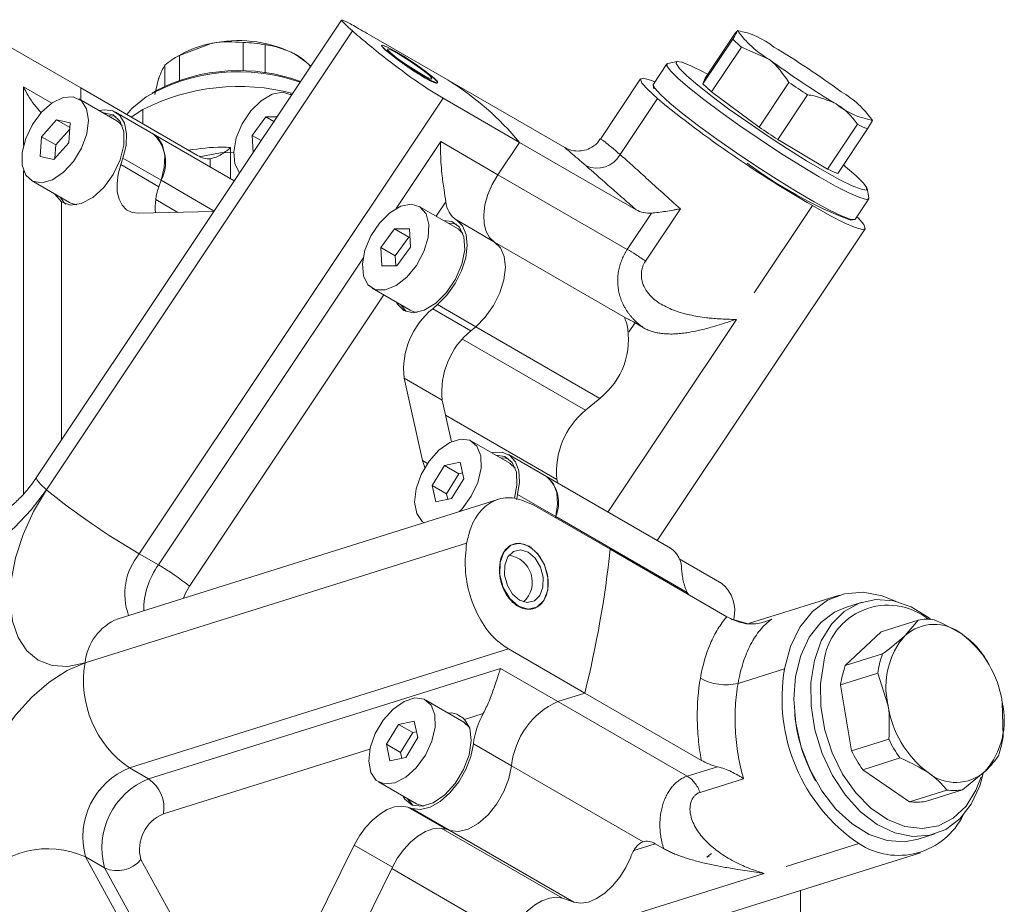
# Model space of a CAD drawing. Header units: millimetres. Extents: x 10 to 831, y 10 to 584.
# Tile 4 of 31: x 181 to 254, y 153 to 218. Entities that reach past the tile are written whole.
import ezdxf

# ---------------------------------------------------------------- set-up
doc = ezdxf.new("R2010")
doc.units = ezdxf.units.MM
doc.linetypes.add('SLD-Solido', pattern=[0])

msp = doc.modelspace()

# ---------------------------------------------------------------- linework, layer by layer
at = {"color": 7, "linetype": 'SLD-Solido', "lineweight": 15}
for p, q in [((205.213, 218.407), (182.586, 184.508)), ((206.015, 217.607), (183.334, 183.626)), ((234.569, 217.625), (234.381, 217.427)), ((197.917, 214.641), (197.917, 216.751)), ((213.109, 213.954), (207.452, 217.22)), ((231.993, 213.682), (234.205, 216.995)), ((234.381, 217.427), (232.17, 214.114)), ((185.882, 213.378), (180.225, 216.643)), ((195.559, 216.681), (193.2, 215.794)), ((199.559, 216.573), (199.559, 214.506)), ((208.179, 216.546), (208.169, 216.532)), ((234.849, 216.408), (232.637, 213.094)), ((236.884, 215.515), (234.849, 216.408)), ((193.306, 215.862), (192.952, 215.658)), ((193.2, 215.794), (193.2, 213.955)), ((201.805, 215.855), (201.792, 215.862)), ((230.077, 215.334), (229.388, 215.2)), ((192.113, 213.511), (192.113, 215.062)), ((229.315, 215.158), (228.32, 213.667)), ((191.652, 214.052), (191.361, 212.901)), ((221.751, 208.965), (213.109, 213.954)), ((227.377, 214.057), (224.399, 209.595)), ((232.17, 214.114), (231.993, 213.682)), ((185.882, 213.378), (185.882, 212.491)), ((194.524, 208.389), (185.882, 213.378)), ((191.538, 213.208), (191.184, 213.003)), ((212.328, 213.756), (212.337, 213.77)), ((228.309, 213.583), (228.365, 213.309)), ((232.637, 213.094), (236.154, 210.481)), ((236.154, 210.481), (238.366, 213.794)), ((188.559, 210.946), (185.73, 212.579)), ((212.742, 212.613), (190.222, 178.874)), ((201.515, 212.867), (201.438, 212.911)), ((218.399, 209.348), (212.742, 212.613)), ((228.624, 212.587), (225.859, 208.446)), ((239.756, 212.87), (237.544, 209.557)), ((189.623, 211.218), (190.478, 211.779)), ((184.079, 211.014), (182.973, 209.769)), ((185.087, 210.793), (184.079, 211.014)), ((185.064, 210.446), (184.079, 211.014)), ((191.284, 209.95), (188.455, 211.583)), ((199.604, 211.242), (198.588, 209.866)), ((200.438, 211.253), (199.604, 211.242)), ((200.201, 210.898), (199.604, 211.242)), ((244.56, 210.981), (244.195, 210.351)), ((185.054, 210.306), (184.033, 209.157)), ((184.988, 209.326), (185.087, 210.793)), ((241.238, 207.375), (243.449, 210.688)), ((244.195, 210.351), (241.984, 207.038)), ((182.973, 209.769), (182.874, 208.302)), ((184.033, 209.157), (182.973, 209.769)), ((197.264, 206.498), (191.284, 209.95)), ((198.588, 209.866), (198.667, 208.599)), ((199.255, 209.481), (198.588, 209.866)), ((237.544, 209.557), (241.238, 207.375)), ((183.882, 208.081), (184.988, 209.326)), ((184.033, 209.157), (183.967, 208.177)), ((216.804, 206.957), (212.561, 209.406)), ((218.399, 209.348), (216.804, 206.957)), ((227.042, 204.359), (218.399, 209.348)), ((182.874, 208.302), (183.882, 208.081)), ((189.004, 208.173), (188.845, 207.7)), ((191.832, 206.54), (189.004, 208.173)), ((191.673, 206.068), (188.845, 207.7)), ((191.832, 206.54), (191.673, 206.068)), ((226.389, 201.423), (216.804, 206.957)), ((182.231, 206.516), (185.059, 204.884)), ((244.296, 205.249), (244.156, 205.936)), ((183.966, 205.514), (184.467, 204.945)), ((243.291, 203.674), (244.286, 205.165)), ((213.8, 202.978), (210.971, 204.611)), ((230.322, 204.432), (227.737, 200.559)), ((235.785, 198.196), (240.103, 204.666)), ((190.166, 204.103), (195.681, 204.22)), ((195.681, 204.22), (195.745, 204.223)), ((216.546, 201.97), (213.718, 203.602)), ((226.389, 201.423), (228.182, 204.11)), ((242.942, 203.579), (243.217, 203.633)), ((209.137, 202.942), (208.121, 201.565)), ((210.237, 202.956), (209.137, 202.942)), ((210.198, 202.329), (209.137, 202.942)), ((210.322, 201.594), (210.237, 202.956)), ((228.6, 179.863), (244.012, 202.954)), ((210.198, 202.329), (209.182, 200.953)), ((210.276, 202.33), (210.198, 202.329)), ((208.121, 201.565), (208.206, 200.203)), ((209.182, 200.953), (208.121, 201.565)), ((209.306, 200.217), (210.322, 201.594)), ((226.299, 196.34), (216.546, 201.97)), ((209.182, 200.953), (209.228, 200.216)), ((208.206, 200.203), (209.306, 200.217)), ((207.472, 198.548), (210.3, 196.916)), ((212.326, 197.33), (211.969, 197.03)), ((214.798, 195.397), (211.969, 197.03)), ((215.154, 195.697), (212.326, 197.33)), ((215.154, 195.697), (214.798, 195.397)), ((215.154, 195.697), (224.347, 190.39)), ((227.577, 195.631), (226.962, 195.985)), ((209.841, 191.89), (211.203, 185.786)), ((212.669, 190.258), (209.841, 191.89)), ((212.669, 190.258), (213.356, 187.181)), ((223.301, 189.511), (224.347, 190.39)), ((217.679, 185.589), (214.851, 187.222)), ((220.404, 184.594), (217.576, 186.227)), ((212.836, 185.418), (211.933, 183.941)), ((214.004, 185.668), (212.836, 185.418)), ((213.896, 184.806), (212.836, 185.418)), ((214.269, 184.441), (214.004, 185.668)), ((213.896, 184.806), (212.994, 183.329)), ((214.177, 184.866), (213.896, 184.806)), ((211.933, 183.941), (212.199, 182.714)), ((212.994, 183.329), (211.933, 183.941)), ((213.367, 182.964), (214.269, 184.441)), ((229.597, 179.287), (220.404, 184.594)), ((221.229, 184.118), (221.172, 184.371)), ((212.994, 183.329), (213.086, 182.904)), ((221.084, 181.63), (218.255, 183.263)), ((216.8, 182.9), (188.644, 174.067)), ((212.199, 182.714), (213.367, 182.964)), ((225.124, 179.208), (219.467, 182.473)), ((221.084, 181.63), (221.065, 181.551)), ((230.837, 176), (221.084, 181.63)), ((214.481, 179.664), (186.198, 170.791)), ((217.975, 179.6), (217.953, 179.593)), ((191.636, 178.057), (190.222, 178.874)), ((233.766, 174.219), (225.124, 179.208)), ((233.386, 176.687), (230.244, 178.501)), ((230.936, 175.853), (230.837, 176)), ((242.123, 175.82), (235.457, 173.729)), ((243.801, 175.298), (242.56, 174.909)), ((219.45, 174.823), (219.472, 174.83)), ((188.644, 174.067), (188.639, 174.065)), ((188.734, 174.093), (188.644, 174.067)), ((234.222, 174.001), (235.358, 173.698)), ((247.951, 173.964), (245.193, 173.099)), ((246.973, 172.818), (247.951, 173.964)), ((245.193, 173.099), (242.548, 170.591)), ((217.579, 171.831), (189.496, 163.021)), ((223.236, 168.565), (217.579, 171.831)), ((242.548, 170.591), (245.305, 171.456)), ((253.207, 170.643), (253.135, 170.773)), ((190.911, 162.204), (217.003, 170.39)), ((221.246, 167.941), (217.003, 170.39)), ((238.045, 170.361), (234.598, 169.279)), ((244.953, 170.031), (242.196, 169.166)), ((245.708, 167.699), (244.953, 170.031)), ((242.196, 169.166), (243.016, 164.285)), ((214.277, 166.412), (211.449, 168.045)), ((223.236, 168.565), (221.246, 167.941)), ((230.831, 162.407), (221.246, 167.941)), ((231.878, 163.576), (223.236, 168.565)), ((254.175, 167.886), (254.241, 165.337)), ((210.601, 166.491), (209.433, 166.241)), ((210.867, 165.263), (210.601, 166.491)), ((215.715, 167.05), (214.327, 166.615)), ((238.79, 167.034), (238.796, 166.975)), ((209.433, 166.241), (208.531, 164.764)), ((210.494, 165.629), (209.433, 166.241)), ((210.775, 165.689), (210.494, 165.629)), ((210.494, 165.629), (209.591, 164.152)), ((209.965, 163.786), (210.867, 165.263)), ((243.016, 164.285), (245.773, 165.15)), ((208.531, 164.764), (208.796, 163.537)), ((209.591, 164.152), (208.531, 164.764)), ((217.809, 163.173), (214.981, 164.805)), ((208.796, 163.537), (209.965, 163.786)), ((209.591, 164.152), (209.683, 163.726)), ((246.6, 163.752), (243.842, 162.887)), ((190.911, 162.204), (189.496, 163.021)), ((227.562, 157.542), (217.809, 163.173)), ((230.831, 162.407), (233.067, 163.109)), ((243.842, 162.887), (247.307, 160.513)), ((252.911, 162.767), (251.243, 161.405)), ((235.004, 162.219), (231.78, 161.207)), ((240.326, 162.097), (240.355, 162.046)), ((207.949, 161.983), (210.777, 160.35)), ((247.307, 160.513), (250.065, 161.379)), ((251.243, 161.405), (248.486, 160.54)), ((210.104, 160.738), (210.484, 160.25)), ((210.41, 160.013), (210.124, 160.112)), ((212.953, 158.479), (210.124, 160.112)), ((213.239, 158.381), (210.41, 160.013)), ((213.239, 158.381), (212.953, 158.479)), ((213.239, 158.381), (222.431, 153.074)), ((247.948, 157.735), (249.189, 158.124)), ((206.149, 157.3), (202.333, 149.571)), ((208.978, 155.667), (206.149, 157.3)), ((229.08, 157.05), (228.466, 157.405)), ((238.157, 155.72), (243.543, 157.41)), ((186.239, 156.424), (198.737, 133.67)), ((187.653, 155.607), (186.239, 156.424)), ((223.94, 149.155), (248.109, 156.737)), ((232.451, 156.509), (232.334, 156.395)), ((199.266, 134.466), (187.653, 155.607)), ((208.978, 155.667), (205.161, 147.938)), ((221.573, 150.517), (236.526, 155.208)), ((221.592, 153.362), (222.431, 153.074))]:
    msp.add_line(p, q, dxfattribs=at)
at = {"color": 8, "linetype": 'SLD-Solido', "lineweight": 15}
for p, q in [((183.743, 212.255), (181.639, 213.47)), ((181.639, 209.121), (181.639, 213.47)), ((190.478, 211.779), (190.478, 210.724)), ((196.992, 208.969), (196.992, 206.655)), ((209.258, 204.458), (212.561, 209.406)), ((195.467, 207.535), (195.467, 208.135)), ((181.639, 183.302), (181.639, 207.27)), ((191.832, 206.54), (195.773, 204.265)), ((191.441, 205.112), (193.081, 204.165)), ((184.467, 204.945), (184.467, 187.326)), ((212.942, 204.953), (212.229, 203.885)), ((191.636, 178.057), (206.801, 200.776)), ((208.335, 198.05), (193.932, 176.473)), ((224.953, 181.968), (234.477, 196.237)), ((226.962, 195.985), (226.514, 195.314)), ((214.173, 194.78), (223.301, 189.511)), ((212.92, 189.135), (221.172, 184.371)), ((211.58, 185.568), (211.203, 185.786)), ((207.317, 164.416), (192.01, 159.614)), ((212.601, 158.552), (221.592, 153.362)), ((228.466, 157.405), (226.877, 156.907)), ((190.342, 156.235), (197.068, 143.99)), ((208.928, 155.567), (217.617, 150.55))]:
    msp.add_line(p, q, dxfattribs=at)
at = {"color": 7, "linetype": 'SLD-Solido', "lineweight": 15, "flags": 128}
for points in [[(208.49, 216.178), (209.047, 215.733), (209.787, 215.201), (210.6, 214.662), (211.36, 214.198), (211.953, 213.88), (212.287, 213.757), (212.313, 213.848), (212.026, 214.137), (211.47, 214.582), (210.729, 215.115), (209.916, 215.654), (209.156, 216.117), (208.563, 216.435), (208.229, 216.558), (208.203, 216.468), (208.49, 216.178)], [(208.844, 215.974), (209.289, 215.618), (209.882, 215.192), (210.532, 214.761), (211.14, 214.39), (211.614, 214.136), (211.882, 214.037), (211.902, 214.11), (211.672, 214.341), (211.227, 214.697), (210.635, 215.123), (209.985, 215.555), (209.376, 215.925), (208.902, 216.179), (208.635, 216.278), (208.614, 216.206), (208.844, 215.974)], [(232.352, 214.387), (232.019, 214.565), (231.098, 215.019), (230.439, 215.279), (230.07, 215.333), (230.008, 215.179), (230.254, 214.825), (230.798, 214.284)], [(230.153, 214.088), (229.59, 214.645), (229.322, 215.018), (229.361, 215.192), (229.388, 215.2)], [(228.43, 213.833), (228.101, 213.965), (227.577, 214.106), (227.366, 214.032), (227.475, 213.746), (227.899, 213.258), (228.624, 212.587)], [(244.296, 205.249), (244.298, 205.193), (244.106, 205.121), (243.615, 205.256), (242.845, 205.591), (241.827, 206.114), (240.604, 206.802), (239.225, 207.628), (237.747, 208.557), (236.23, 209.553), (234.736, 210.573), (233.327, 211.576), (232.06, 212.522), (230.987, 213.371), (230.153, 214.088)], [(230.798, 214.284), (231.617, 213.582), (232.675, 212.748), (233.925, 211.819), (235.312, 210.836), (236.777, 209.841), (238.255, 208.879), (239.681, 207.991), (240.994, 207.215), (242.135, 206.587), (243.055, 206.133), (243.714, 205.873), (244.083, 205.819), (244.146, 205.972), (243.9, 206.327), (243.355, 206.868), (242.537, 207.57), (242.409, 207.674)], [(228.32, 213.667), (228.308, 213.64), (228.423, 213.365), (228.84, 212.897), (229.543, 212.257), (230.502, 211.47), (231.677, 210.568), (233.022, 209.589), (234.481, 208.571), (235.994, 207.559), (237.5, 206.591), (238.936, 205.709), (240.243, 204.948), (241.369, 204.339), (242.268, 203.908), (242.901, 203.672), (243.245, 203.64), (243.291, 203.674)], [(183.781, 206.584), (184.593, 207.132), (185.338, 207.942), (185.937, 208.926), (186.323, 209.977), (186.455, 210.982), (186.32, 211.831), (185.93, 212.433), (185.33, 212.722), (184.583, 212.667), (183.771, 212.274), (182.982, 211.586), (182.301, 210.676), (181.801, 209.644), (181.539, 208.602), (181.54, 207.662), (181.806, 206.927), (182.308, 206.475), (182.991, 206.357), (183.781, 206.584)], [(190.718, 212.713), (189.679, 211.85), (189.298, 211.405)], [(201.514, 212.864), (201.486, 212.882), (200.836, 213.075), (200.062, 212.921), (199.247, 212.438), (198.481, 211.677), (197.845, 210.722), (197.409, 209.676), (197.22, 208.651), (197.298, 207.76), (197.636, 207.099)], [(187.237, 211.709), (187.631, 211.768), (188.264, 211.674), (188.771, 211.331), (189.116, 210.764), (189.274, 210.012), (189.236, 209.128), (189.004, 208.173)], [(187.532, 211.539), (187.59, 211.541), (188.291, 211.388), (188.803, 210.898), (189.073, 210.121), (189.073, 209.138), (188.803, 208.05), (188.291, 206.969), (187.59, 206.006), (186.772, 205.262), (185.922, 204.811), (185.126, 204.702), (184.467, 204.945), (184.467, 204.945)], [(188.499, 211.25), (188.368, 211.292), (187.886, 211.334)], [(188.96, 210.569), (188.759, 210.8), (188.559, 210.946)], [(191.832, 206.54), (192.065, 207.495), (192.103, 208.379), (191.944, 209.131), (191.599, 209.699), (191.284, 209.95)], [(197.218, 208.631), (196.237, 208.564), (194.792, 208.309)], [(188.845, 207.7), (188.655, 206.989), (188.569, 206.307), (188.593, 205.681), (188.724, 205.134), (188.957, 204.689), (189.284, 204.361), (189.693, 204.163), (190.166, 204.103)], [(216.804, 206.957), (216.383, 206.236), (216.058, 205.479), (215.841, 204.72), (215.744, 203.992), (215.769, 203.326), (215.917, 202.751), (216.179, 202.292), (216.546, 201.97)], [(216.804, 206.957), (216.383, 206.236), (216.058, 205.479), (215.841, 204.72), (215.744, 203.992), (215.769, 203.326), (215.917, 202.751), (216.179, 202.292), (216.546, 201.97)], [(184.386, 205.272), (184.664, 204.876), (184.766, 204.784)], [(185.059, 204.884), (185.137, 204.843), (185.586, 204.724)], [(207.169, 198.798), (207.729, 198.438), (208.451, 198.419), (209.256, 198.742), (210.058, 199.372), (210.769, 200.242), (211.312, 201.257), (211.629, 202.306), (211.685, 203.277), (211.474, 204.064), (211.019, 204.582), (210.369, 204.774), (209.595, 204.62), (208.78, 204.137), (208.014, 203.376), (207.378, 202.421), (206.942, 201.375), (206.753, 200.351), (206.831, 199.46), (207.169, 198.798)], [(240.103, 204.666), (241.398, 203.944), (242.474, 203.396), (243.289, 203.045), (243.812, 202.904), (244.023, 202.978), (243.915, 203.265), (243.49, 203.753), (243.402, 203.84)], [(213.718, 203.602), (214.165, 203.17), (214.441, 202.526), (214.524, 201.716), (214.41, 200.797), (214.106, 199.832), (213.634, 198.89), (213.026, 198.036), (212.326, 197.33)], [(212.773, 203.571), (213.394, 203.483), (213.952, 203.063), (214.278, 202.342), (214.337, 201.396), (214.124, 200.321), (213.661, 199.229), (212.995, 198.231), (212.196, 197.432), (211.345, 196.913), (210.53, 196.728), (209.836, 196.895), (209.333, 197.398), (209.273, 197.508)], [(213.74, 203.282), (213.511, 203.346), (213.127, 203.367)], [(214.201, 202.601), (213.847, 202.949), (213.8, 202.978)], [(216.546, 201.97), (216.994, 201.537), (217.269, 200.893), (217.353, 200.083), (217.239, 199.164), (216.935, 198.199), (216.463, 197.257), (215.855, 196.403), (215.154, 195.697)], [(215.154, 195.697), (215.855, 196.403), (216.463, 197.257), (216.935, 198.199), (217.239, 199.164), (217.353, 200.083), (217.269, 200.893), (216.994, 201.537), (216.546, 201.97)], [(209.627, 197.304), (209.977, 196.841), (210.007, 196.816)], [(210.3, 196.916), (210.557, 196.805), (210.827, 196.756)], [(213.963, 182.01), (214.153, 182.212), (214.824, 183.133), (215.307, 184.169), (215.552, 185.208), (215.531, 186.136), (215.247, 186.854), (214.73, 187.283), (214.037, 187.377), (213.242, 187.126), (212.432, 186.556), (211.695, 185.731), (211.11, 184.738), (210.74, 183.686), (210.74, 183.686)], [(216.358, 186.352), (216.428, 186.369), (217.105, 186.393), (217.675, 186.163), (218.098, 185.696), (218.346, 185.024), (218.399, 184.193), (218.255, 183.263)], [(216.653, 186.182), (217.301, 186.084), (217.85, 185.65), (218.165, 184.919), (218.213, 183.965), (218.021, 182.987)], [(211.203, 185.786), (211.379, 185.28), (211.387, 185.263)], [(217.619, 185.893), (217.39, 185.957), (217.006, 185.978)], [(218.081, 185.213), (218.075, 185.221), (217.679, 185.589)], [(221.084, 181.63), (221.228, 182.561), (221.174, 183.391), (220.927, 184.063), (220.503, 184.53), (220.404, 184.594)], [(183.334, 183.626), (182.207, 182.125), (180.961, 180.815), (179.642, 179.742), (178.296, 178.946), (176.97, 178.454), (175.712, 178.283), (174.567, 178.44), (173.576, 178.92), (172.773, 179.704), (172.187, 180.766), (171.839, 182.068)], [(186.198, 170.791), (184.931, 170.541), (183.764, 170.612), (182.737, 171.002), (181.886, 171.697), (181.241, 172.672), (180.824, 173.894), (180.65, 175.321), (180.725, 176.901), (181.046, 178.581), (181.602, 180.302), (182.374, 182.003), (183.334, 183.626)], [(210.74, 183.686), (210.627, 182.689), (210.782, 181.855), (211.188, 181.274), (211.351, 181.16)], [(218.255, 183.263), (218.193, 182.982), (218.179, 182.907)], [(216.956, 178.235), (216.94, 177.309), (217.195, 176.369), (217.684, 175.557), (218.33, 174.998), (219.037, 174.776), (219.695, 174.925), (220.206, 175.424), (220.491, 176.194), (220.507, 177.121), (220.252, 178.061), (219.764, 178.873), (219.117, 179.432), (218.411, 179.654), (217.752, 179.504), (217.241, 179.006), (216.956, 178.235)], [(217.309, 178.031), (217.297, 177.29), (217.501, 176.538), (217.892, 175.889), (218.409, 175.441), (218.974, 175.264), (219.501, 175.383), (219.91, 175.782), (220.138, 176.399), (220.151, 177.139), (219.946, 177.892), (219.556, 178.541), (219.038, 178.989), (218.473, 179.166), (217.946, 179.047), (217.537, 178.648), (217.309, 178.031)], [(246.322, 175.347), (245.28, 175.774), (243.864, 176.035), (242.496, 175.921), (241.229, 175.436), (240.111, 174.6), (239.185, 173.444), (238.488, 172.012), (238.045, 170.361)], [(240.257, 170.983), (240.767, 172.441), (241.511, 173.665), (242.459, 174.604), (243.572, 175.22), (244.805, 175.487), (246.107, 175.396), (247.425, 174.948), (248.705, 174.164), (248.891, 174.018)], [(242.56, 174.909), (241.757, 174.565), (240.721, 173.783), (239.87, 172.696), (239.24, 171.348), (238.856, 169.795), (238.735, 168.099), (238.88, 166.33), (239.285, 164.561), (239.936, 162.864), (240.804, 161.309), (241.854, 159.959), (243.043, 158.869), (244.323, 158.085), (245.641, 157.637), (246.943, 157.546), (247.948, 157.735)], [(178.174, 154.541), (177.71, 155.717), (177.487, 157.106), (177.512, 158.66), (177.784, 160.325), (178.294, 162.042), (179.025, 163.752), (179.95, 165.395), (181.038, 166.914), (182.25, 168.256), (183.544, 169.374), (184.876, 170.229), (186.198, 170.791)], [(252.769, 162.592), (252.508, 161.685), (251.878, 160.337), (251.028, 159.25), (249.992, 158.468), (248.813, 158.024), (247.539, 157.936), (246.222, 158.207), (244.916, 158.826), (243.675, 159.768), (242.55, 160.994), (241.585, 162.454), (240.822, 164.088), (240.292, 165.83), (240.015, 167.608), (240.003, 169.349), (240.257, 170.983), (240.257, 170.983)], [(240.948, 170.853), (240.705, 169.257), (240.729, 167.555), (241.02, 165.82), (241.566, 164.129), (242.342, 162.556), (243.315, 161.169), (244.442, 160.028), (245.673, 159.185), (246.956, 158.675), (248.233, 158.522), (249.45, 158.73), (250.552, 159.293), (251.492, 160.184), (252.229, 161.365), (252.615, 162.365)], [(207.338, 164.509), (207.225, 163.512), (207.38, 162.678), (207.786, 162.096), (208.399, 161.831), (209.153, 161.911), (209.967, 162.327), (210.751, 163.034), (211.421, 163.956), (211.905, 164.992), (212.15, 166.031), (212.129, 166.959), (211.844, 167.677), (211.328, 168.106), (210.634, 168.2), (209.84, 167.948), (209.03, 167.379), (208.292, 166.553), (207.707, 165.561), (207.338, 164.509)], [(214.327, 166.615), (214.706, 165.954), (214.825, 165.049), (214.67, 163.993), (214.258, 162.895), (213.631, 161.868), (212.854, 161.018), (212.006, 160.432), (211.176, 160.172), (210.449, 160.263), (209.9, 160.697), (209.751, 160.942)], [(214.679, 166.036), (214.673, 166.044), (214.277, 166.412)], [(214.981, 164.805), (214.792, 163.861), (214.42, 162.897), (213.891, 161.981), (213.242, 161.178), (212.519, 160.542), (211.771, 160.12), (211.051, 159.939), (210.41, 160.013)], [(217.809, 163.173), (217.62, 162.228), (217.249, 161.264), (216.72, 160.349), (216.071, 159.545), (215.347, 158.91), (214.599, 158.487), (213.88, 158.306), (213.239, 158.381)], [(213.239, 158.381), (213.88, 158.306), (214.599, 158.487), (215.347, 158.91), (216.071, 159.545), (216.72, 160.349), (217.249, 161.264), (217.62, 162.228), (217.809, 163.173)], [(210.124, 160.112), (209.659, 160.191), (209.144, 160.131), (208.598, 159.932), (208.044, 159.603), (207.502, 159.156), (206.993, 158.609), (206.536, 157.982), (206.149, 157.3)], [(210.777, 160.35), (211.227, 160.199), (211.304, 160.19)], [(212.953, 158.479), (212.487, 158.558), (211.972, 158.498), (211.427, 158.299), (210.872, 157.97), (210.33, 157.523), (209.821, 156.976), (209.364, 156.349), (208.978, 155.667)], [(222.431, 153.074), (222.943, 152.994), (223.512, 153.082), (224.113, 153.333), (224.717, 153.737), (225.297, 154.274), (225.827, 154.921), (226.282, 155.646), (226.641, 156.417)], [(232.282, 156.406), (232.527, 156.6), (232.624, 156.689)], [(217.617, 150.55), (218.004, 151.233), (218.46, 151.859), (218.97, 152.407), (219.512, 152.853), (220.066, 153.182), (220.612, 153.381), (221.127, 153.442), (221.592, 153.362)]]:
    msp.add_lwpolyline(points, dxfattribs=at)
at = {"color": 8, "linetype": 'SLD-Solido', "lineweight": 15, "flags": 128}
for points in [[(182.586, 184.508), (182.58, 184.493), (182.645, 184.321), (182.9, 184.028), (183.334, 183.626)], [(193.932, 176.473), (193.647, 175.96), (193.505, 175.592)]]:
    msp.add_lwpolyline(points, dxfattribs=at)
at = {"color": 7, "linetype": 'SLD-Solido', "lineweight": 15}
for centre, radius, start, end in [((240.574, 221.886), 7.363, 215.36413, 239.92277), ((233.54, 211.776), 5.939, 51.33297, 80.01653), ((197.532, 207.362), 9.525, 65.67488, 101.95791), ((197.573, 205.913), 10.844, 79.4509, 88.1819), ((241.238, 224.062), 9.97, 225.13836, 230.14884), ((196.931, 209.394), 7.415, 100.66712, 119.27463), ((199.57, 211.966), 4.491, 41.86697, 65.1694), ((206.31, 164.47), 60.459, 53.53175, 59.21916), ((195.668, 210.952), 5.435, 117.00856, 130.85905), ((272.821, 264.137), 60.462, 233.53183, 239.21902), ((197.597, 200.967), 13.612, 70.51408, 120.35361), ((197.596, 201.382), 13.287, 69.83958, 117.12628), ((201.785, 195.609), 21.559, 39.58934, 58.31588), ((197.615, 197.718), 15.769, 75.40283, 116.91098), ((239.025, 220.748), 9.969, 225.13785, 230.14897), ((278.192, 272.175), 70.672, 235.69859, 237.05221), ((238.556, 206.72), 7.363, 35.36413, 59.92277), ((283.416, 279.718), 86.653, 230.77885, 240.01091), ((245.589, 216.83), 5.939, 231.33298, 260.01661), ((275.985, 268.868), 70.679, 235.69876, 237.05223), ((247.218, 218.032), 8.254, 242.83177, 248.51805), ((189.313, 207.884), 2.855, 331.91395, 46.36006), ((224.134, 209.424), 1.984, 246.40479, 330.47043), ((254.146, 232.901), 31.39, 233.03784, 249.08768), ((245.007, 214.719), 8.254, 242.83177, 248.51805), ((196.053, 204.489), 4.655, 160.17711, 184.42842), ((214.738, 205.087), 1.802, 184.27128, 235.48392), ((215.667, 192.488), 5.856, 129.1525, 185.86207), ((220.957, 194.748), 5.521, 307.87243, 12.23615), ((218.495, 190.856), 5.856, 129.1525, 185.86207), ((226.998, 184.969), 5.856, 129.1525, 185.86207), ((218.751, 182.655), 2.548, 336.28678, 49.54681), ((216.209, 223.905), 51.992, 230.77886, 240.01089), ((147.218, 187.54), 78.35, 345.98445, 353.89512), ((228.58, 177.756), 1.838, 358.33953, 56.40728), ((182.974, 163.047), 17.331, 50.77885, 60.01091), ((217.345, 176.782), 2, 312.70606, 82.12937), ((231.744, 174.656), 2.612, 346.05075, 51.0419), ((245.707, 170.279), 4.793, 51.48721, 173.11416), ((248.612, 170.711), 3.319, 81.04035, 101.4911), ((249.144, 170.388), 3.259, 50.75396, 131.77758), ((251.321, 169.028), 5.768, 138.92436, 193.32332), ((246.565, 166.78), 7.691, 8.26955, 52.8748), ((245.771, 166.653), 8.438, 29.22395, 36.03623), ((193.892, 169.472), 7.806, 170.27015, 235.73139), ((251.276, 169.225), 6.374, 159.51271, 172.73497), ((250.869, 168.162), 13.011, 170.27019, 235.73138), ((248.518, 168.36), 6.374, 159.51297, 172.73506), ((233.701, 173.105), 3.93, 241.1526, 283.19604), ((223.658, 162.58), 5.878, 114.22306, 174.21361), ((248.562, 166.557), 5.768, 318.92441, 13.32327), ((253.319, 168.805), 7.691, 188.26947, 232.87488), ((220.957, 164.095), 6.018, 150.58448, 173.21806), ((251.276, 168.211), 12.541, 185.65849, 209.17691), ((253.589, 168.824), 8.636, 205.17518, 215.9688), ((247.918, 166.143), 6.374, 339.51267, 352.73503), ((250.832, 167.959), 8.637, 205.17563, 215.96878), ((191.552, 157.903), 5.515, 111.88354, 195.5607), ((250.739, 165.197), 3.259, 230.75392, 311.77762), ((192.966, 157.087), 5.515, 111.88354, 195.5607), ((189.445, 160.054), 2.602, 350.27026, 55.7313), ((250.582, 164.658), 3.319, 261.04033, 281.49098), ((247.824, 163.793), 3.32, 261.04059, 281.49101), ((193.063, 156.993), 2.825, 111.88353, 195.56072), ((246.477, 161.9), 5.364, 236.83637, 333.71364), ((183.436, 150.218), 6.81, 65.68934, 140.5961), ((188.588, 157.676), 2.27, 245.68933, 320.59606), ((196.872, 153.515), 42.365, 332.11226, 0.59269)]:
    msp.add_arc(centre, radius, start, end, dxfattribs=at)
at = {"color": 8, "linetype": 'SLD-Solido', "lineweight": 15}
for centre, radius, start, end in [((193.795, 175.906), 4.645, 140.28792, 200.04732), ((196.395, 174.659), 5.848, 144.46987, 179.95242), ((190.127, 170.408), 3.948, 112.06063, 174.42651)]:
    msp.add_arc(centre, radius, start, end, dxfattribs=at)
at = {"color": 7, "linetype": 'SLD-Solido', "lineweight": 15}
for points, knots in [([(207.452, 217.22), (207.009, 217.475), (206.123, 217.984), (205.359, 218.398), (205.123, 218.454), (205.393, 218.157), (205.838, 217.764), (206.015, 217.607)], [0, 0, 0, 0, 0.214008, 0.427993, 0.642608, 0.857638, 1, 1, 1, 1]), ([(206.015, 217.607), (206.355, 217.316), (207.034, 216.735), (208.503, 215.55), (210.118, 214.325), (211.595, 213.301), (212.416, 212.809), (212.742, 212.613)], [0, 0, 0, 0, 0.214011, 0.427998, 0.64261, 0.857641, 1, 1, 1, 1]), ([(234.205, 216.995), (234.368, 217.266), (234.537, 217.546), (234.568, 217.622), (234.569, 217.625)], [0, 0, 0, 0, 0.967989, 1, 1, 1, 1]), ([(197.917, 216.751), (197.165, 216.798), (196.387, 216.846), (195.585, 216.686), (195.559, 216.681)], [0, 0, 0, 0, 0.96799, 1, 1, 1, 1]), ([(201.456, 216.042), (200.872, 216.266), (200.224, 216.515), (199.619, 216.568), (199.559, 216.573)], [0, 0, 0, 0, 0.899705, 1, 1, 1, 1]), ([(202.937, 214.996), (202.463, 215.384), (201.975, 215.784), (201.471, 216.034), (201.456, 216.042)], [0, 0, 0, 0, 0.969372, 1, 1, 1, 1]), ([(211.662, 214.427), (211.688, 214.408), (211.909, 214.249), (212.169, 214.017), (212.367, 213.787), (212.309, 213.71), (212.023, 213.793), (211.537, 214.032), (210.911, 214.403), (210.215, 214.863), (209.524, 215.356), (208.911, 215.825), (208.451, 216.206), (208.182, 216.458), (208.186, 216.5), (208.188, 216.519)], [0, 0, 0, 0, 0.011172, 0.094925, 0.178629, 0.262359, 0.346148, 0.429938, 0.513669, 0.597373, 0.681125, 0.764923, 0.848696, 0.93241, 1, 1, 1, 1]), ([(238.366, 213.794), (237.939, 214.413), (237.499, 215.053), (236.903, 215.501), (236.884, 215.515)], [0, 0, 0, 0, 0.96799, 1, 1, 1, 1]), ([(192.113, 215.062), (191.966, 214.809), (191.814, 214.547), (191.657, 214.067), (191.652, 214.052)], [0, 0, 0, 0, 0.96799, 1, 1, 1, 1]), ([(181.639, 213.47), (181.641, 213.466), (181.742, 213.242), (182.108, 212.518), (182.606, 211.935), (182.954, 211.528)], [0, 0, 0, 0, 0.005166, 0.304654, 1, 1, 1, 1]), ([(241.879, 212.193), (241.267, 212.462), (240.587, 212.762), (239.832, 212.86), (239.756, 212.87)], [0, 0, 0, 0, 0.899705, 1, 1, 1, 1]), ([(243.449, 210.688), (243.442, 210.698), (243.034, 211.282), (242.511, 211.817), (241.894, 212.184), (241.879, 212.193)], [0, 0, 0, 0, 0.015756, 0.97612, 1, 1, 1, 1]), ([(224.372, 209.614), (224.311, 209.511), (224.131, 209.208), (223.663, 208.913), (223.196, 208.737), (222.933, 208.73), (222.855, 208.729)], [0, 0, 0, 0, 0.1942, 0.571249, 0.872974, 1, 1, 1, 1]), ([(195.467, 208.135), (195.581, 208.148), (195.7, 208.18), (195.947, 208.274), (196.076, 208.336), (196.337, 208.484), (196.467, 208.568), (196.664, 208.708), (196.729, 208.757), (196.861, 208.86), (196.927, 208.914), (196.992, 208.969)], [0, 0, 0, 0, 0.25, 0.25, 0.5, 0.5, 0.75, 0.75, 0.875, 0.875, 1, 1, 1, 1]), ([(212.561, 209.406), (212.561, 209.402), (212.55, 209.175), (212.538, 208.409), (212.615, 207.195), (212.799, 205.86), (212.897, 205.237), (212.942, 204.953)], [0, 0, 0, 0, 0.002697, 0.158983, 0.523432, 0.782176, 1, 1, 1, 1]), ([(223.34, 207.606), (222.871, 208.014), (222.503, 208.329), (222.099, 208.671), (221.99, 208.763), (221.829, 208.898), (221.776, 208.943), (221.751, 208.965)], [0, 0, 0, 0, 0.5, 0.5, 0.75, 0.75, 1, 1, 1, 1]), ([(221.751, 208.965), (221.917, 208.869), (222.096, 208.8), (222.477, 208.715), (222.682, 208.699), (222.891, 208.716)], [0, 0, 0, 0, 0.5, 0.5, 1, 1, 1, 1]), ([(195.467, 208.135), (195.324, 208.12), (195.173, 208.136), (194.855, 208.222), (194.69, 208.293), (194.524, 208.389)], [0, 0, 0, 0, 0.5, 0.5, 1, 1, 1, 1]), ([(225.859, 208.446), (226.131, 208.21), (226.43, 207.944), (226.921, 207.503), (227.092, 207.349), (227.447, 207.027), (227.632, 206.858), (228.203, 206.339), (228.601, 205.977), (229.433, 205.223), (229.871, 204.83), (230.322, 204.432)], [0, 0, 0, 0, 0.25, 0.25, 0.375, 0.375, 0.5, 0.5, 0.75, 0.75, 1, 1, 1, 1]), ([(227.042, 204.359), (226.669, 204.682), (226.311, 204.995), (225.623, 205.6), (225.29, 205.893), (224.355, 206.716), (223.809, 207.198), (223.34, 207.606)], [0, 0, 0, 0, 0.25, 0.25, 0.5, 0.5, 1, 1, 1, 1]), ([(228.182, 204.11), (227.973, 204.093), (227.773, 204.108), (227.389, 204.193), (227.207, 204.263), (227.042, 204.359)], [0, 0, 0, 0, 0.5, 0.5, 1, 1, 1, 1]), ([(228.182, 204.11), (228.349, 204.123), (228.521, 204.142), (228.874, 204.186), (229.056, 204.212), (229.422, 204.269), (229.604, 204.299), (229.874, 204.348), (229.964, 204.364), (230.143, 204.397), (230.234, 204.415), (230.322, 204.432)], [0, 0, 0, 0, 0.25, 0.25, 0.5, 0.5, 0.75, 0.75, 0.875, 0.875, 1, 1, 1, 1]), ([(227.577, 195.631), (227.513, 195.677), (227.388, 195.768), (227.208, 195.915), (227.038, 196.067), (226.877, 196.224), (226.725, 196.387), (226.583, 196.556), (226.452, 196.729), (226.33, 196.907), (226.218, 197.09), (226.116, 197.277), (226.025, 197.467), (225.945, 197.661), (225.875, 197.858), (225.815, 198.057), (225.766, 198.259), (225.728, 198.463), (225.701, 198.668), (225.684, 198.874), (225.678, 199.081), (225.682, 199.287), (225.697, 199.493), (225.722, 199.699), (225.757, 199.902), (225.802, 200.105), (225.858, 200.304), (225.923, 200.501), (225.998, 200.694), (226.082, 200.884), (226.175, 201.069), (226.277, 201.25), (226.351, 201.366), (226.389, 201.423)], [0, 0, 0, 0, 0.036141, 0.071904, 0.107299, 0.142337, 0.177028, 0.211384, 0.245416, 0.279135, 0.312554, 0.345685, 0.378541, 0.411135, 0.44348, 0.47559, 0.507479, 0.539161, 0.570651, 0.601963, 0.633113, 0.664116, 0.694988, 0.725743, 0.756399, 0.786971, 0.817476, 0.847929, 0.878347, 0.908747, 0.939145, 0.969557, 1, 1, 1, 1]), ([(226.389, 201.423), (226.587, 201.309), (226.812, 201.172), (227.274, 200.875), (227.513, 200.715), (227.737, 200.559)], [0, 0, 0, 0, 0.5, 0.5, 1, 1, 1, 1]), ([(227.737, 200.559), (227.716, 200.526), (227.674, 200.461), (227.619, 200.357), (227.571, 200.25), (227.53, 200.139), (227.495, 200.025), (227.451, 199.836), (227.419, 199.571), (227.448, 199.145), (227.61, 198.637), (227.952, 198.13), (228.391, 197.701), (228.871, 197.365), (229.406, 197.089), (230.11, 196.805), (231.073, 196.539), (231.979, 196.389), (232.703, 196.313), (233.22, 196.275), (233.827, 196.244), (234.25, 196.239), (234.477, 196.237)], [0, 0, 0, 0, 0.011899, 0.023772, 0.035674, 0.047658, 0.059777, 0.072081, 0.106531, 0.14056, 0.201438, 0.266689, 0.325107, 0.387415, 0.444246, 0.508229, 0.619871, 0.752423, 0.798136, 0.854631, 0.921918, 1, 1, 1, 1]), ([(226.353, 195.918), (226.313, 196.014), (226.279, 196.095), (226.227, 196.228), (226.209, 196.279), (226.195, 196.347), (226.199, 196.366), (226.23, 196.373), (226.257, 196.362), (226.299, 196.34)], [0, 0, 0, 0, 0.25, 0.25, 0.5, 0.5, 0.75, 0.75, 1, 1, 1, 1]), ([(226.299, 196.34), (226.356, 196.308), (226.444, 196.266), (226.672, 196.148), (226.808, 196.074), (226.962, 195.985)], [0, 0, 0, 0, 0.5, 0.5, 1, 1, 1, 1]), ([(234.477, 196.237), (234.105, 196.12), (233.514, 195.933), (232.606, 195.655), (231.792, 195.439), (231.042, 195.284), (230.465, 195.204), (230.024, 195.164), (229.605, 195.151), (229.209, 195.164), (228.836, 195.203), (228.485, 195.267), (228.158, 195.359), (227.852, 195.474), (227.665, 195.574), (227.572, 195.624)], [0, 0, 0, 0, 0.157306, 0.24989, 0.384076, 0.499911, 0.565093, 0.627365, 0.686903, 0.743907, 0.798607, 0.851261, 0.902159, 0.951622, 1, 1, 1, 1]), ([(182.586, 184.508), (182.472, 184.342), (182.129, 183.847), (181.514, 183.123), (180.795, 182.452), (180.191, 182.023), (179.783, 181.831), (179.755, 181.825), (179.741, 181.823)], [0, 0, 0, 0, 0.097178, 0.290332, 0.479662, 0.663539, 0.844067, 1, 1, 1, 1]), ([(219.467, 182.473), (218.985, 182.691), (218.022, 183.126), (216.655, 182.966), (215.525, 182.197), (214.794, 181.009), (214.57, 180.047), (214.481, 179.664)], [0, 0, 0, 0, 0.214008, 0.427993, 0.642608, 0.857638, 1, 1, 1, 1]), ([(214.481, 179.664), (214.417, 179.039), (214.29, 177.789), (214.672, 175.758), (215.461, 173.912), (216.495, 172.564), (217.27, 172.04), (217.579, 171.831)], [0, 0, 0, 0, 0.214011, 0.427998, 0.64261, 0.857641, 1, 1, 1, 1]), ([(219.082, 179.421), (219.277, 179.282), (219.668, 179.004), (220.14, 178.321), (220.454, 177.53), (220.569, 176.697), (220.468, 175.922), (220.162, 175.289), (219.689, 174.872), (219.105, 174.718), (218.48, 174.847), (217.887, 175.243), (217.391, 175.862), (217.046, 176.634), (216.886, 177.471), (216.927, 178.277), (217.162, 178.96), (217.567, 179.445), (218.098, 179.675), (218.629, 179.645), (218.956, 179.484), (219.082, 179.421)], [0, 0, 0, 0, 0.053659, 0.107317, 0.161002, 0.214706, 0.268379, 0.322021, 0.37568, 0.429377, 0.483074, 0.536734, 0.590376, 0.644048, 0.697751, 0.751438, 0.805086, 0.858734, 0.912421, 0.966124, 1, 1, 1, 1]), ([(230.837, 176), (230.77, 176.137), (230.713, 176.279), (230.615, 176.572), (230.573, 176.725), (230.506, 177.021), (230.479, 177.168), (230.439, 177.449), (230.425, 177.58), (230.417, 177.703)], [0, 0, 0, 0, 0.25, 0.25, 0.5, 0.5, 0.75, 0.75, 1, 1, 1, 1]), ([(231.805, 169.663), (231.972, 170.607), (232.221, 171.46), (232.715, 172.612), (232.902, 172.975), (233.307, 173.64), (233.528, 173.943), (233.766, 174.219)], [0, 0, 0, 0, 0.5, 0.5, 0.75, 0.75, 1, 1, 1, 1]), ([(233.766, 174.219), (233.932, 174.123), (234.115, 174.036), (234.512, 173.878), (234.729, 173.808), (234.955, 173.751)], [0, 0, 0, 0, 0.5, 0.5, 1, 1, 1, 1]), ([(237.102, 174.044), (236.789, 173.821), (236.5, 173.548), (235.977, 172.915), (235.741, 172.555), (235.422, 171.945), (235.322, 171.73), (235.138, 171.285), (235.053, 171.054), (234.821, 170.336), (234.695, 169.825), (234.598, 169.279)], [0, 0, 0, 0, 0.25, 0.25, 0.5, 0.5, 0.625, 0.625, 0.75, 0.75, 1, 1, 1, 1]), ([(234.955, 173.751), (235.135, 173.706), (235.316, 173.685), (235.681, 173.676), (235.866, 173.689), (236.232, 173.745), (236.411, 173.787), (236.674, 173.87), (236.761, 173.9), (236.933, 173.967), (237.019, 174.005), (237.102, 174.044)], [0, 0, 0, 0, 0.25, 0.25, 0.5, 0.5, 0.75, 0.75, 0.875, 0.875, 1, 1, 1, 1]), ([(249.129, 173.99), (249.205, 173.959), (249.965, 173.646), (250.618, 173.26), (251.206, 172.912)], [0, 0, 0, 0, 0.100295, 1, 1, 1, 1]), ([(245.305, 171.456), (245.896, 171.909), (246.506, 172.377), (246.958, 172.805), (246.973, 172.818)], [0, 0, 0, 0, 0.967989, 1, 1, 1, 1]), ([(251.206, 172.912), (251.22, 172.902), (251.799, 172.504), (252.256, 172.056), (252.589, 171.624), (252.594, 171.617)], [0, 0, 0, 0, 0.0238801, 0.9842443, 1, 1, 1, 1]), ([(217.003, 170.39), (217.003, 170.388), (216.964, 170.286), (216.83, 169.902), (216.574, 169.121), (216.195, 168.033), (215.865, 167.359), (215.715, 167.05)], [0, 0, 0, 0, 0.0026957, 0.1589825, 0.5234318, 0.7821767, 1, 1, 1, 1]), ([(231.878, 163.576), (231.781, 164.099), (231.707, 164.622), (231.605, 165.668), (231.577, 166.194), (231.56, 167.734), (231.638, 168.72), (231.805, 169.663)], [0, 0, 0, 0, 0.25, 0.25, 0.5, 0.5, 1, 1, 1, 1]), ([(234.598, 169.279), (234.501, 168.734), (234.437, 168.171), (234.388, 167.303), (234.379, 167.009), (234.379, 166.414), (234.387, 166.111), (234.436, 165.204), (234.502, 164.602), (234.701, 163.404), (234.835, 162.804), (235.004, 162.219)], [0, 0, 0, 0, 0.25, 0.25, 0.375, 0.375, 0.5, 0.5, 0.75, 0.75, 1, 1, 1, 1]), ([(214.327, 166.615), (214.198, 166.715), (213.897, 166.948), (213.427, 167.139), (213.159, 167.075), (213.138, 167.07)], [0, 0, 0, 0, 0.409637, 0.953459, 1, 1, 1, 1]), ([(245.773, 165.15), (245.811, 165.982), (245.85, 166.841), (245.712, 167.672), (245.708, 167.699)], [0, 0, 0, 0, 0.96799, 1, 1, 1, 1]), ([(233.067, 163.109), (232.842, 163.165), (232.63, 163.234), (232.23, 163.391), (232.044, 163.48), (231.878, 163.576)], [0, 0, 0, 0, 0.5, 0.5, 1, 1, 1, 1]), ([(248.677, 162.673), (248.089, 163.021), (247.436, 163.407), (246.676, 163.72), (246.6, 163.752)], [0, 0, 0, 0, 0.899704, 1, 1, 1, 1]), ([(253.889, 163.913), (253.635, 163.565), (253.373, 163.206), (252.925, 162.78), (252.911, 162.767)], [0, 0, 0, 0, 0.96799, 1, 1, 1, 1]), ([(233.067, 163.109), (233.247, 163.064), (233.422, 163.008), (233.766, 162.883), (233.936, 162.812), (234.265, 162.658), (234.422, 162.576), (234.648, 162.447), (234.721, 162.403), (234.865, 162.313), (234.936, 162.266), (235.004, 162.219)], [0, 0, 0, 0, 0.25, 0.25, 0.5, 0.5, 0.75, 0.75, 0.875, 0.875, 1, 1, 1, 1]), ([(229.08, 157.05), (229.056, 157.129), (229.009, 157.285), (228.95, 157.522), (228.901, 157.758), (228.862, 157.993), (228.832, 158.227), (228.813, 158.459), (228.803, 158.689), (228.802, 158.917), (228.811, 159.141), (228.829, 159.361), (228.856, 159.578), (228.892, 159.79), (228.936, 159.997), (228.988, 160.199), (229.048, 160.395), (229.116, 160.584), (229.191, 160.767), (229.274, 160.943), (229.363, 161.111), (229.458, 161.272), (229.56, 161.423), (229.667, 161.567), (229.78, 161.701), (229.898, 161.825), (230.02, 161.94), (230.147, 162.045), (230.277, 162.14), (230.412, 162.224), (230.549, 162.296), (230.689, 162.359), (230.784, 162.391), (230.831, 162.407)], [0, 0, 0, 0, 0.036141, 0.071904, 0.1072992, 0.1423371, 0.1770283, 0.2113841, 0.2454157, 0.2791349, 0.3125539, 0.345685, 0.3785409, 0.4111347, 0.4434798, 0.4755898, 0.5074787, 0.5391609, 0.5706507, 0.6019631, 0.6331132, 0.6641162, 0.6949878, 0.7257435, 0.7563993, 0.7869714, 0.8174758, 0.847929, 0.8783472, 0.9087469, 0.9391446, 0.9695569, 1, 1, 1, 1]), ([(231.78, 161.207), (231.731, 161.338), (231.672, 161.465), (231.605, 161.584), (231.538, 161.704), (231.463, 161.816), (231.381, 161.919), (231.3, 162.022), (231.212, 162.116), (231.119, 162.198), (231.027, 162.28), (230.93, 162.35), (230.831, 162.407)], [0, 0, 0, 0, 0.25, 0.25, 0.25, 0.5, 0.5, 0.5, 0.75, 0.75, 0.75, 1, 1, 1, 1]), ([(250.065, 161.379), (250.06, 161.386), (249.727, 161.818), (249.269, 162.266), (248.691, 162.664), (248.677, 162.673)], [0, 0, 0, 0, 0.015756, 0.97612, 1, 1, 1, 1]), ([(231.78, 161.207), (231.754, 161.198), (231.7, 161.18), (231.624, 161.143), (231.551, 161.1), (231.482, 161.049), (231.416, 160.991), (231.316, 160.888), (231.198, 160.722), (231.067, 160.405), (231.009, 159.95), (231.096, 159.394), (231.3, 158.848), (231.581, 158.355), (231.94, 157.886), (232.458, 157.339), (233.237, 156.705), (234.045, 156.215), (234.728, 155.877), (235.231, 155.656), (235.84, 155.42), (236.286, 155.282), (236.526, 155.208)], [0, 0, 0, 0, 0.011899, 0.023772, 0.035674, 0.047658, 0.059777, 0.072081, 0.106531, 0.14056, 0.201438, 0.266689, 0.325107, 0.387415, 0.444246, 0.508229, 0.619871, 0.752423, 0.798136, 0.854631, 0.921918, 1, 1, 1, 1]), ([(226.641, 156.417), (226.696, 156.56), (226.757, 156.694), (226.89, 156.942), (226.964, 157.056), (227.118, 157.25), (227.201, 157.333), (227.375, 157.464), (227.466, 157.512), (227.562, 157.542)], [0, 0, 0, 0, 0.25, 0.25, 0.5, 0.5, 0.75, 0.75, 1, 1, 1, 1]), ([(227.562, 157.542), (227.696, 157.585), (227.844, 157.596), (228.155, 157.55), (228.311, 157.494), (228.466, 157.405)], [0, 0, 0, 0, 0.5, 0.5, 1, 1, 1, 1]), ([(236.526, 155.208), (236.115, 155.268), (235.461, 155.363), (234.457, 155.513), (233.562, 155.663), (232.742, 155.822), (232.116, 155.962), (231.639, 156.079), (231.19, 156.202), (230.769, 156.33), (230.374, 156.463), (230.007, 156.601), (229.668, 156.745), (229.355, 156.893), (229.167, 156.997), (229.074, 157.049)], [0, 0, 0, 0, 0.157306, 0.24989, 0.384076, 0.499911, 0.565093, 0.627365, 0.686903, 0.743907, 0.798607, 0.851261, 0.902159, 0.951622, 1, 1, 1, 1])]:
    msp.add_open_spline(points, degree=3, knots=knots, dxfattribs=at)
at = {"color": 8, "linetype": 'SLD-Solido', "lineweight": 15}
for points, knots in [([(224.456, 209.558), (224.498, 209.546), (224.589, 209.519), (225.415, 208.822), (225.859, 208.446)], [0, 0, 0, 0, 0.461272, 1, 1, 1, 1]), ([(193.862, 208.771), (194.685, 208.889), (195.706, 209.037), (196.783, 208.98), (196.992, 208.969)], [0, 0, 0, 0, 0.805536, 1, 1, 1, 1])]:
    msp.add_open_spline(points, degree=3, knots=knots, dxfattribs=at)

doc.saveas('drawing.dxf')
